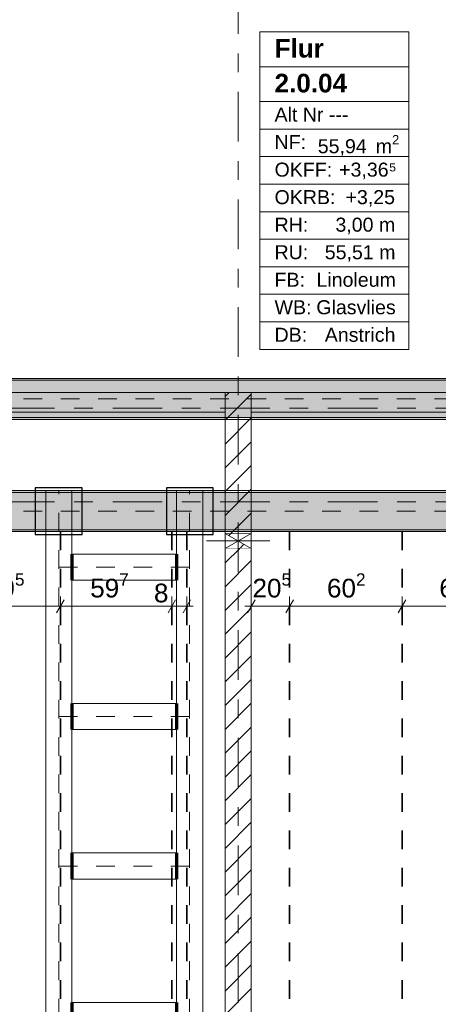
# Model space of a CAD drawing. Header units: metres. Extents: x -3.6 to 84.5, y -11 to 16.8.
# Tile 115 of 137: x 35.4 to 37.6, y 2.7 to 7.9. Entities that reach past the tile are written whole.
import ezdxf

# ---------------------------------------------------------------- set-up
doc = ezdxf.new("R2010")
doc.units = ezdxf.units.M
doc.header["$MEASUREMENT"] = 0
for name, pattern in [('Achse', [0.2, 0.1, -0.05, 0, -0.05]), ('Strichlinie doppelt', [0.546806, 0.264583, -0.105833, 0.070556, -0.105833]), ('Wipeout_Contour', [1, 0, -1])]:
    doc.linetypes.add(name, pattern=pattern)
for name, color, linetype in [('155 - Bemaßung_ Beschriftung.Ausbau - Deckenelemente', 7, 'Continuous'), ('401 - Zone.Raum_ Raumbegrenzung_ Whg.', 7, 'Continuous'), ('451 - Universal.Achsen Raster', 7, 'Continuous'), ('605 - Struktur.Wand Innen', 7, 'Continuous'), ('608 - Struktur.Träger', 7, 'Continuous'), ('Abbruch_605 - Struktur.Wand Innen', 7, 'Continuous'), ('Neubau_605 - Struktur.Wand Innen', 7, 'Continuous'), ('Neubau_612 - Struktur.Stahlbau', 7, 'Continuous')]:
    doc.layers.add(name, color=color, linetype=linetype)
doc.styles.add('ERSTELLTER_STIL_1', font='txt')
doc.styles.add('ERSTELLTER_STIL_2', font='txt')
doc.linetypes.add('Abbruch 1', pattern='A,0,[1,2022.0244.A_L5A-PL04.08_iB_Deckenelemente 1.OG1.Shx,S=0.001984,R=0,X=0,Y=0],-0.25,0', length=0.25)
doc.dimstyles.new('ERSTELLTER_STIL__1', dxfattribs={"dimtxt": 0.1, "dimasz": 0.0532, "dimexe": 0.18, "dimexo": 0.0625, "dimgap": 0, "dimtad": 1, "dimtih": 1, "dimtoh": 1, "dimzin": 0, "dimdsep": 46, "dimtxsty": 'ERSTELLTER_STIL_2', "dimblk": 'ARROWHEAD_2', "dimblk1": 'ARROWHEAD_2', "dimblk2": 'ARROWHEAD_2', "dimcen": 0.09, "dimse1": 1, "dimse2": 1, "dimclrd": 7, "dimclre": 7, "dimclrt": 7, "dimazin": 0, "dimtfac": 1, "dimtdec": 4, "dimtmove": 0, "dimatfit": 3, "dimfxl": 1, "dimtolj": 1, "dimtzin": 0, "dimarcsym": 0})
doc.dimstyles.new('ERSTELLTER_STIL__2', dxfattribs={"dimtxt": 0.1, "dimasz": 0.0532, "dimexe": 0.18, "dimexo": 0.0625, "dimgap": 0, "dimtad": 1, "dimtih": 1, "dimtoh": 1, "dimzin": 0, "dimdsep": 46, "dimtxsty": 'ERSTELLTER_STIL_2', "dimblk": 'ARROWHEAD_2', "dimblk1": 'ARROWHEAD_2', "dimblk2": 'ARROWHEAD_2', "dimcen": 0.09, "dimse1": 1, "dimse2": 1, "dimclrd": 7, "dimclre": 7, "dimclrt": 7, "dimazin": 0, "dimtfac": 1, "dimtdec": 4, "dimtmove": 2, "dimatfit": 3, "dimfxl": 1, "dimtolj": 1, "dimtzin": 0, "dimarcsym": 0})
pattern_1 = [(45, (0, 0), (-0.0636396, 0.0636396), [])]
pattern_2 = [(45, (0, 0), (-0.08485281, 0.08485281), []), (45, (-0.04243, 0.04243), (-0.08485281, 0.08485281), [0.09, -0.03])]
pattern_3 = [(45, (0, 0), (-0.01767767, 0.01767767), [0, -0.025])]

# ---------------------------------------------------------------- blocks, each defined once
blk = doc.blocks.new('*D277')
at = {"layer": '155 - Bemaßung_ Beschriftung.Ausbau - Deckenelemente', "color": 7, "linetype": 'Continuous', "lineweight": 5}
for p, q in [((35.0032, 4.825), (34.9628, 4.755)), ((34.983, 4.7375), (34.983, 4.8425)), ((35.5982, 4.825), (35.5578, 4.755)), ((35.578, 4.7375), (35.578, 4.8425)), ((34.983, 4.79), (35.578, 4.79))]:
    blk.add_line(p, q, dxfattribs=at)
at = {"layer": '155 - Bemaßung_ Beschriftung.Ausbau - Deckenelemente', "color": 7, "lineweight": 5, "insert": (35.1796, 4.8083), "char_height": 0.1, "attachment_point": 7, "style": 'ERSTELLTER_STIL_2'}
blk.add_mtext('\\A1;{\\pql;\\fArial|b0|i0|c0|p38;59\\fArial|b0|i0|c0|p38;\\A1{\\H.66x;\\S5^  ;}}', dxfattribs=at)
blk = doc.blocks.new('ARROWHEAD_2')
at = {"color": 0, "linetype": 'Continuous', "lineweight": 0}
for p, q in [((0, 0), (-1, 0)), ((-0.378, -0.655), (0.378, 0.655))]:
    blk.add_line(p, q, dxfattribs=at)
blk = doc.blocks.new('*D278')
at = {"layer": '155 - Bemaßung_ Beschriftung.Ausbau - Deckenelemente', "color": 7, "linetype": 'Continuous', "lineweight": 5}
for p, q in [((35.5982, 4.825), (35.5578, 4.755)), ((35.578, 4.7375), (35.578, 4.8425)), ((36.1952, 4.825), (36.1548, 4.755)), ((36.175, 4.7375), (36.175, 4.8425)), ((35.578, 4.79), (36.175, 4.79))]:
    blk.add_line(p, q, dxfattribs=at)
at = {"layer": '155 - Bemaßung_ Beschriftung.Ausbau - Deckenelemente', "color": 7, "lineweight": 5, "char_height": 0.1, "attachment_point": 7, "style": 'ERSTELLTER_STIL_2'}
for s, insert in [('\\A1;{\\pql;\\fArial|b0|i0|c0|p38;59\\fArial|b0|i0|c0|p38;\\A1{\\H.66x;\\S7^  ;}}', (35.7376, 4.8083)), ('\\A1;{\\pql;\\fArial|b0|i0|c0|p38;8}', (36.0789, 4.81))]:
    blk.add_mtext(s, dxfattribs=dict(at, insert=insert))
blk = doc.blocks.new('*D279')
at = {"layer": '155 - Bemaßung_ Beschriftung.Ausbau - Deckenelemente', "color": 7, "linetype": 'Continuous', "lineweight": 5}
for p, q in [((36.1952, 4.825), (36.1548, 4.755)), ((36.175, 4.7375), (36.175, 4.8425)), ((36.2348, 4.755), (36.2752, 4.825)), ((36.255, 4.7375), (36.255, 4.8425)), ((36.175, 4.79), (36.255, 4.79)), ((36.255, 4.79), (36.2892, 4.79))]:
    blk.add_line(p, q, dxfattribs=at)
blk = doc.blocks.new('*D280')
at = {"layer": '155 - Bemaßung_ Beschriftung.Ausbau - Deckenelemente', "color": 7, "linetype": 'Continuous', "lineweight": 5}
for p, q in [((36.6202, 4.825), (36.5798, 4.755)), ((36.6, 4.7375), (36.6, 4.8425)), ((36.8252, 4.825), (36.7848, 4.755)), ((36.805, 4.7375), (36.805, 4.8425)), ((36.5658, 4.79), (36.6, 4.79)), ((36.6, 4.79), (36.805, 4.79))]:
    blk.add_line(p, q, dxfattribs=at)
at = {"layer": '155 - Bemaßung_ Beschriftung.Ausbau - Deckenelemente', "color": 7, "lineweight": 5, "insert": (36.6066, 4.8083), "char_height": 0.1, "attachment_point": 7, "style": 'ERSTELLTER_STIL_2'}
blk.add_mtext('\\A1;{\\pql;\\fArial|b0|i0|c0|p38;20\\fArial|b0|i0|c0|p38;\\A1{\\H.66x;\\S5^  ;}}', dxfattribs=at)
blk = doc.blocks.new('*D281')
at = {"layer": '155 - Bemaßung_ Beschriftung.Ausbau - Deckenelemente', "color": 7, "linetype": 'Continuous', "lineweight": 5}
for p, q in [((36.8252, 4.825), (36.7848, 4.755)), ((36.805, 4.7375), (36.805, 4.8425)), ((37.4272, 4.825), (37.3868, 4.755)), ((37.407, 4.7375), (37.407, 4.8425)), ((36.805, 4.79), (37.407, 4.79))]:
    blk.add_line(p, q, dxfattribs=at)
at = {"layer": '155 - Bemaßung_ Beschriftung.Ausbau - Deckenelemente', "color": 7, "lineweight": 5, "insert": (37.0051, 4.8083), "char_height": 0.1, "attachment_point": 7, "style": 'ERSTELLTER_STIL_2'}
blk.add_mtext('\\A1;{\\pql;\\fArial|b0|i0|c0|p38;60\\fArial|b0|i0|c0|p38;\\A1{\\H.66x;\\S2^  ;}}', dxfattribs=at)
blk = doc.blocks.new('*D282')
at = {"layer": '155 - Bemaßung_ Beschriftung.Ausbau - Deckenelemente', "color": 7, "linetype": 'Continuous', "lineweight": 5}
for p, q in [((37.4272, 4.825), (37.3868, 4.755)), ((37.407, 4.7375), (37.407, 4.8425)), ((38.0282, 4.825), (37.9878, 4.755)), ((38.008, 4.7375), (38.008, 4.8425)), ((37.407, 4.79), (38.008, 4.79))]:
    blk.add_line(p, q, dxfattribs=at)
at = {"layer": '155 - Bemaßung_ Beschriftung.Ausbau - Deckenelemente', "color": 7, "lineweight": 5, "insert": (37.6066, 4.8083), "char_height": 0.1, "attachment_point": 7, "style": 'ERSTELLTER_STIL_2'}
blk.add_mtext('\\A1;{\\pql;\\fArial|b0|i0|c0|p38;60\\fArial|b0|i0|c0|p38;\\A1{\\H.66x;\\S1^  ;}}', dxfattribs=at)

msp = doc.modelspace()

# ---------------------------------------------------------------- hatches: boundary and pattern name
at = {"layer": '608 - Struktur.Träger', "linetype": 'Continuous', "lineweight": 0, "true_color": 0x000000}
h = msp.add_hatch(dxfattribs=at)
h.set_pattern_fill('Gips_0001', color=18, style=0, pattern_type=2)
h.set_pattern_definition(pattern_3)
h.paths.add_polyline_path([(33.09, 6), (39.97, 6), (39.97, 6.01), (33.09, 6.01)])
at = {"layer": 'Abbruch_605 - Struktur.Wand Innen', "linetype": 'Continuous', "lineweight": 0, "true_color": 0x000000}
h = msp.add_hatch(dxfattribs=at)
h.set_pattern_fill('MW_Ziegel_0001', color=18, style=0, pattern_type=2)
h.set_pattern_definition(pattern_1)
h.paths.add_polyline_path([(36.46, 5.18), (36.53, 5.14), (36.6, 5.18)])
h = msp.add_hatch(dxfattribs=at)
h.set_pattern_fill('MW_Ziegel_0001', color=18, style=0, pattern_type=2)
h.set_pattern_definition(pattern_1)
h.paths.add_polyline_path([(36.46, 5.1), (36.6, 5.1), (36.53, 5.14)])

# ---------------------------------------------------------------- linework, layer by layer
at = {"layer": '155 - Bemaßung_ Beschriftung.Ausbau - Deckenelemente', "color": 7, "linetype": 'Achse', "lineweight": 35}
for p, q in [((35.578, 5.19), (35.578, 0.71)), ((36.175, 5.19), (36.175, 0.71)), ((36.255, 5.19), (36.255, 0.71)), ((36.805, 5.19), (36.805, 0.71)), ((37.407, 5.19), (37.407, 0.71))]:
    msp.add_line(p, q, dxfattribs=at)
at = {"layer": '401 - Zone.Raum_ Raumbegrenzung_ Whg.', "color": 7, "linetype": 'Continuous', "lineweight": 9}
for p, q in [((37.443, 7.8646), (36.6461, 7.8646)), ((36.6461, 7.8646), (36.6461, 6.1654)), ((36.6461, 7.8646), (37.443, 7.8646)), ((36.6461, 7.6779), (36.6461, 7.8646)), ((37.443, 6.1654), (37.443, 7.8646)), ((37.443, 7.8646), (37.443, 7.6779)), ((37.443, 7.6779), (36.6461, 7.6779)), ((36.6461, 7.6779), (37.443, 7.6779)), ((36.6461, 7.4913), (36.6461, 7.6779)), ((37.443, 7.6779), (37.443, 7.4913)), ((37.443, 7.4913), (36.6461, 7.4913)), ((36.6461, 7.4913), (37.443, 7.4913)), ((36.6461, 7.344), (36.6461, 7.4913)), ((37.443, 7.4913), (37.443, 7.344)), ((37.443, 7.344), (36.6461, 7.344)), ((36.6461, 7.344), (37.443, 7.344)), ((36.6461, 7.1967), (36.6461, 7.344)), ((37.443, 7.344), (37.443, 7.1967)), ((37.443, 7.1967), (36.6461, 7.1967)), ((36.6461, 7.1967), (37.443, 7.1967)), ((36.6461, 7.0494), (36.6461, 7.1967)), ((37.443, 7.1967), (37.443, 7.0494)), ((37.443, 7.0494), (36.6461, 7.0494)), ((36.6461, 7.0494), (37.443, 7.0494)), ((36.6461, 6.9021), (36.6461, 7.0494)), ((37.443, 7.0494), (37.443, 6.9021)), ((37.443, 6.9021), (36.6461, 6.9021)), ((36.6461, 6.9021), (37.443, 6.9021)), ((36.6461, 6.7547), (36.6461, 6.9021)), ((37.443, 6.9021), (37.443, 6.7547)), ((37.443, 6.7547), (36.6461, 6.7547)), ((36.6461, 6.7547), (37.443, 6.7547)), ((36.6461, 6.6074), (36.6461, 6.7547)), ((37.443, 6.7547), (37.443, 6.6074)), ((37.443, 6.6074), (36.6461, 6.6074)), ((36.6461, 6.6074), (37.443, 6.6074)), ((36.6461, 6.4601), (36.6461, 6.6074)), ((37.443, 6.6074), (37.443, 6.4601)), ((37.443, 6.4601), (36.6461, 6.4601)), ((36.6461, 6.4601), (37.443, 6.4601)), ((36.6461, 6.3128), (36.6461, 6.4601)), ((37.443, 6.4601), (37.443, 6.3128)), ((37.443, 6.3128), (36.6461, 6.3128)), ((36.6461, 6.3128), (37.443, 6.3128)), ((36.6461, 6.1654), (36.6461, 6.3128)), ((37.443, 6.3128), (37.443, 6.1654)), ((36.6461, 6.1654), (37.443, 6.1654)), ((37.443, 6.1654), (36.6461, 6.1654))]:
    msp.add_line(p, q, dxfattribs=at)
at = {"layer": '608 - Struktur.Träger', "color": 7, "linetype": 'Continuous', "lineweight": 13}
for p, q in [((0.38, 6.01), (61.88, 6.01)), ((39.97, 6), (33.09, 6))]:
    msp.add_line(p, q, dxfattribs=at)
at = {"layer": '608 - Struktur.Träger', "color": 7, "linetype": 'Continuous', "lineweight": 5}
msp.add_line((39.97, 6.01), (33.09, 6.01), dxfattribs=at)
at = {"layer": 'Abbruch_605 - Struktur.Wand Innen', "color": 7, "linetype": 'Abbruch 1', "lineweight": 18}
for p, q in [((36.6, 5.18), (36.46, 5.18)), ((36.46, 5.1), (36.6, 5.1))]:
    msp.add_line(p, q, dxfattribs=at)
at = {"layer": 'Abbruch_605 - Struktur.Wand Innen', "color": 160, "linetype": 'Abbruch 1', "lineweight": 5, "true_color": 0x3232ff}
msp.add_line((36.36, 5.14), (36.7, 5.14), dxfattribs=at)
msp.add_line((36.36, 5.14), (36.7, 5.14), dxfattribs=at)
at = {"layer": 'Abbruch_605 - Struktur.Wand Innen', "color": 7, "linetype": 'Abbruch 1', "lineweight": 18, "flags": 128}
for points in [[(36.46, 5.18), (36.46, 5.1)], [(36.6, 5.1), (36.6, 5.18)]]:
    msp.add_lwpolyline(points, dxfattribs=at)
at = {"layer": 'Neubau_605 - Struktur.Wand Innen', "color": 1, "linetype": 'Continuous', "lineweight": 9}
for p, q in [((36.46, 5.1), (36.6, 5.18)), ((36.46, 5.18), (36.6, 5.1))]:
    msp.add_line(p, q, dxfattribs=at)
at = {"layer": 'Neubau_612 - Struktur.Stahlbau', "color": 1, "linetype": 'Continuous', "lineweight": 13}
for p, q in [((35.5, 0.39), (35.5, 5.41)), ((35.64, 5.41), (35.5, 5.41)), ((35.64, 5.07), (35.64, 5.41)), ((36.2, 5.07), (36.2, 5.41)), ((36.34, 5.41), (36.2, 5.41)), ((36.34, 0.39), (36.34, 5.41)), ((35.64, 5.07), (36.2, 5.07)), ((35.64, 4.27), (35.64, 4.93)), ((35.64, 4.93), (36.2, 4.93)), ((36.2, 4.27), (36.2, 4.93)), ((35.64, 4.27), (36.2, 4.27)), ((35.64, 3.47), (35.64, 4.13)), ((35.64, 4.13), (36.2, 4.13)), ((36.2, 3.47), (36.2, 4.13)), ((35.64, 3.47), (36.2, 3.47)), ((35.64, 2.67), (35.64, 3.33)), ((35.64, 3.33), (36.2, 3.33)), ((36.2, 2.67), (36.2, 3.33)), ((35.64, 2.67), (36.2, 2.67))]:
    msp.add_line(p, q, dxfattribs=at)
at = {"layer": 'Neubau_612 - Struktur.Stahlbau', "color": 1, "linetype": 'Achse', "lineweight": 9}
for p, q in [((35.57, 0.39), (35.57, 5.41)), ((36.27, 0.39), (36.27, 5.41)), ((35.57, 5), (36.27, 5)), ((35.57, 4.2), (36.27, 4.2)), ((35.57, 3.4), (36.27, 3.4))]:
    msp.add_line(p, q, dxfattribs=at)
at = {"layer": 'Neubau_612 - Struktur.Stahlbau', "color": 1, "linetype": 'Continuous', "lineweight": 70}
for p, q in [((35.64, 5.07), (35.64, 4.93)), ((36.2, 5.07), (36.2, 4.93)), ((35.64, 4.27), (35.64, 4.13)), ((36.2, 4.27), (36.2, 4.13)), ((35.64, 3.47), (35.64, 3.33)), ((36.2, 3.47), (36.2, 3.33)), ((35.64, 2.67), (35.64, 2.53)), ((36.2, 2.67), (36.2, 2.53))]:
    msp.add_line(p, q, dxfattribs=at)
at = {"layer": 'Neubau_612 - Struktur.Stahlbau', "color": 1, "linetype": 'Continuous', "lineweight": 25, "flags": 128}
for points in [[(35.4439, 5.175), (35.6939, 5.175), (35.6939, 5.425), (35.4439, 5.425)], [(36.1456, 5.175), (36.3956, 5.175), (36.3956, 5.425), (36.1456, 5.425)]]:
    msp.add_lwpolyline(points, close=True, dxfattribs=at)

# ---------------------------------------------------------------- texts
at = {"layer": '401 - Zone.Raum_ Raumbegrenzung_ Whg.', "color": 7, "lineweight": 9, "attachment_point": 1}
for s, insert, char_height, style in [('\\A1;{\\pqj;\\pt0;\\fArial|b1|i0|c0|p38;Flur}', (36.7246, 7.827), 0.1, 'ERSTELLTER_STIL_1'), ('\\A1;{\\pqj;\\pt0;\\fArial|b1|i0|c0|p38;}', (37.3644, 7.8498), 0.1, 'ERSTELLTER_STIL_1'), ('\\A1;{\\pql;\\pt0;\\fArial|b1|i0|c0|p38;2.0.04}', (36.7246, 7.6404), 0.1, 'ERSTELLTER_STIL_1'), ('\\A1;{\\pqj;\\pt0;\\fArial|b1|i0|c0|p38;}', (37.3644, 7.6632), 0.1, 'ERSTELLTER_STIL_1'), ('\\A1;{\\pqj;\\pt0;\\fArial|b0|i0|c0|p38;Alt Nr ---}', (36.7246, 7.4595), 0.075, 'ERSTELLTER_STIL_2'), ('\\A1;{\\pqj;\\pt0;\\fArial|b0|i0|c0|p38;}', (37.3644, 7.4766), 0.075, 'ERSTELLTER_STIL_2'), ('\\A1;{\\pqj;\\pt0;\\fArial|b0|i0|c0|p38;NF: }', (36.7246, 7.3121), 0.075, 'ERSTELLTER_STIL_2'), ('\\A1;{\\pql;\\pt0,0.05;\\fArial|b0|i0|c0|p38;55,94\\fArial|b0|i0|c0|p38;\\A1{\\H.66x;\\S^  ;}\\fArial|b0|i0|c0|p38; m\\fArial|b0|i0|c0|p38;\\A1{\\H.66x;\\S2^  ;}}', (36.9559, 7.3121), 0.075, 'ERSTELLTER_STIL_2'), ('\\A1;{\\pqj;\\pt0;\\fArial|b0|i0|c0|p38;+3,36⁵}', (37.0702, 7.1648), 0.075, 'ERSTELLTER_STIL_2'), ('\\A1;{\\pqj;\\pt0;\\fArial|b0|i0|c0|p38;OKFF: }', (36.7246, 7.1648), 0.075, 'ERSTELLTER_STIL_2'), ('\\A1;{\\pqj;\\pt0;\\fArial|b0|i0|c0|p38;OKRB: }', (36.7246, 7.0175), 0.075, 'ERSTELLTER_STIL_2'), ('\\A1;{\\pqj;\\pt0;\\fArial|b0|i0|c0|p38;+3,25}', (37.1045, 7.0175), 0.075, 'ERSTELLTER_STIL_2'), ('\\A1;{\\pqj;\\pt0;\\fArial|b0|i0|c0|p38;RH: }', (36.7246, 6.8702), 0.075, 'ERSTELLTER_STIL_2'), ('\\A1;{\\pqj;\\pt0;\\fArial|b0|i0|c0|p38;3,00 m}', (37.0504, 6.8702), 0.075, 'ERSTELLTER_STIL_2'), ('\\A1;{\\pqj;\\pt0;\\fArial|b0|i0|c0|p38;RU: }', (36.7246, 6.7229), 0.075, 'ERSTELLTER_STIL_2'), ('\\A1;{\\pqj;\\pt0;\\fArial|b0|i0|c0|p38;55,51 m}', (36.9934, 6.7229), 0.075, 'ERSTELLTER_STIL_2'), ('\\A1;{\\pqj;\\pt0;\\fArial|b0|i0|c0|p38;FB: }', (36.7246, 6.5755), 0.075, 'ERSTELLTER_STIL_2'), ('\\A1;{\\pqj;\\pt0;\\fArial|b0|i0|c0|p38;Linoleum}', (36.9489, 6.5755), 0.075, 'ERSTELLTER_STIL_2'), ('\\A1;{\\pqj;\\pt0;\\fArial|b0|i0|c0|p38;Glasvlies}', (36.9482, 6.4282), 0.075, 'ERSTELLTER_STIL_2'), ('\\A1;{\\pqj;\\pt0;\\fArial|b0|i0|c0|p38;WB: }', (36.7246, 6.4282), 0.075, 'ERSTELLTER_STIL_2'), ('\\A1;{\\pqj;\\pt0;\\fArial|b0|i0|c0|p38;DB: }', (36.7246, 6.2809), 0.075, 'ERSTELLTER_STIL_2'), ('\\A1;{\\pqj;\\pt0;\\fArial|b0|i0|c0|p38;Anstrich}', (36.9934, 6.2809), 0.075, 'ERSTELLTER_STIL_2')]:
    msp.add_mtext(s, dxfattribs=dict(at, insert=insert, char_height=char_height, style=style))

# ---------------------------------------------------------------- dimensions: what is measured, and where the dimension line sits
at = {"layer": '155 - Bemaßung_ Beschriftung.Ausbau - Deckenelemente', "color": 7, "linetype": 'Continuous', "lineweight": 5}
for base, p1, p2, picture, middle in [((35.5780021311, 4.7899822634), (34.9830021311, 5.1899930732), (35.5780021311, 5.1899930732), '*D277', (35.3908683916, 4.8599822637)), ((36.175, 4.79), (35.578, 5.19), (36.175, 5.19), '*D278', (35.9489, 4.86)), ((36.255, 4.79), (36.175, 5.19), (36.255, 5.19), '*D279', (36.117, 4.86)), ((37.407, 4.79), (36.805, 5.19), (37.407, 5.19), '*D281', (37.2164, 4.86)), ((38.008, 4.79), (37.407, 5.19), (38.008, 5.19), '*D282', (37.8179, 4.86))]:
    dim = msp.add_linear_dim(base=base, p1=p1, p2=p2, dimstyle='ERSTELLTER_STIL__1', dxfattribs=at)
    dim.commit()
    dim.dimension.update_dxf_attribs({"geometry": picture, "text_midpoint": middle, "dimtype": 160})

# ---------------------------------------------------------------- wipeouts: each hides what was drawn before it
at = {"color": 254, "linetype": 'Wipeout_Contour', "lineweight": 0, "ltscale": 111.524003}
msp.add_wipeout([(36.46, 5.8285), (36.6, 5.935), (36.46, 5.935)], dxfattribs=at).dxf.layer = '605 - Struktur.Wand Innen'

# ---------------------------------------------------------------- next in the draw order: hatches: boundary and pattern name
at = {"layer": '605 - Struktur.Wand Innen', "linetype": 'Continuous', "lineweight": 0, "true_color": 0x000000}
h = msp.add_hatch(dxfattribs=at)
h.set_pattern_fill('MW_Ziegel_0001', color=18, style=0, pattern_type=2)
h.set_pattern_definition(pattern_1)
h.paths.add_polyline_path([(36.46, 5.8285), (36.6, 5.935), (36.46, 5.935)])

# ---------------------------------------------------------------- next in the draw order: wipeouts: each hides what was drawn before it
at = {"color": 254, "linetype": 'Wipeout_Contour', "lineweight": 0, "ltscale": 146.845863}
msp.add_wipeout([(36.6, 5.1), (36.46, 5.1), (36.46, 0.7), (36.6, 0.7)], dxfattribs=at).dxf.layer = '605 - Struktur.Wand Innen'

# ---------------------------------------------------------------- next in the draw order: hatches: boundary and pattern name
at = {"layer": '605 - Struktur.Wand Innen', "linetype": 'Continuous', "lineweight": 0, "true_color": 0x000000}
h = msp.add_hatch(dxfattribs=at)
h.set_pattern_fill('MW_Ziegel_0001', color=18, style=0, pattern_type=2)
h.set_pattern_definition(pattern_1)
h.paths.add_polyline_path([(36.6, 5.1), (36.46, 5.1), (36.46, 0.7), (36.6, 0.7)])

# ---------------------------------------------------------------- next in the draw order: linework, layer by layer
at = {"layer": '605 - Struktur.Wand Innen', "color": 7, "linetype": 'Continuous', "lineweight": 18, "flags": 128}
for points in [[(36.46, 5.1), (36.46, 0.7)], [(36.6, 0.7), (36.6, 5.1)]]:
    msp.add_lwpolyline(points, dxfattribs=at)

# ---------------------------------------------------------------- next in the draw order: wipeouts: each hides what was drawn before it
at = {"color": 254, "linetype": 'Wipeout_Contour', "lineweight": 0, "ltscale": 147.779546}
msp.add_wipeout([(36.6, 5.935), (36.46, 5.8285), (36.46, 5.18), (36.6, 5.18)], dxfattribs=at).dxf.layer = '605 - Struktur.Wand Innen'

# ---------------------------------------------------------------- next in the draw order: hatches: boundary and pattern name
at = {"layer": '605 - Struktur.Wand Innen', "linetype": 'Continuous', "lineweight": 0, "true_color": 0x000000}
h = msp.add_hatch(dxfattribs=at)
h.set_pattern_fill('MW_Ziegel_0001', color=18, style=0, pattern_type=2)
h.set_pattern_definition(pattern_1)
h.paths.add_polyline_path([(36.6, 5.935), (36.46, 5.8285), (36.46, 5.18), (36.6, 5.18)])
at = {"layer": '608 - Struktur.Träger', "linetype": 'Continuous', "lineweight": 0, "true_color": 0x000000}
h = msp.add_hatch(dxfattribs=at)
h.set_pattern_fill('Gips_0001', color=18, style=0, pattern_type=2)
h.set_pattern_definition(pattern_3)
h.paths.add_polyline_path([(33.09, 5.79), (36.46, 5.79), (36.46, 5.8), (33.09, 5.8)])
h = msp.add_hatch(dxfattribs=at)
h.set_pattern_fill('Gips_0001', color=18, style=0, pattern_type=2)
h.set_pattern_definition(pattern_3)
h.paths.add_polyline_path([(39.97, 5.8), (36.6, 5.8), (36.6, 5.79), (39.97, 5.79)])
h = msp.add_hatch(dxfattribs=at)
h.set_pattern_fill('Beton__Stahlbeton_0001', color=18, style=0, pattern_type=2)
h.set_pattern_definition(pattern_2)
h.paths.add_polyline_path([(0.69, 5.4), (0.38, 5.4), (0.38, 5.2), (0.69, 5.2), (7.57, 5.2), (7.89, 5.2), (11.17, 5.2), (11.49, 5.2), (14.86, 5.2), (15.02, 5.2), (18.37, 5.2), (18.69, 5.2), (22.04, 5.2), (22.2, 5.2), (25.57, 5.2), (25.89, 5.2), (29.26, 5.2), (29.42, 5.2), (32.77, 5.2), (33.09, 5.2), (36.46, 5.2), (36.6, 5.2), (39.97, 5.2), (40.29, 5.2), (47.16, 5.2), (47.49, 5.2), (54.37, 5.2), (54.69, 5.2), (58.06, 5.2), (58.195, 5.2), (61.57, 5.2), (61.88, 5.2), (61.88, 5.4), (61.57, 5.4), (58.195, 5.4), (58.06, 5.4), (54.69, 5.4), (54.37, 5.4), (47.49, 5.4), (47.17, 5.4), (40.29, 5.4), (39.97, 5.4), (36.6, 5.4), (36.46, 5.4), (33.09, 5.4), (32.77, 5.4), (29.42, 5.4), (29.26, 5.4), (25.89, 5.4), (25.57, 5.4), (22.2, 5.4), (22.04, 5.4), (18.69, 5.4), (18.37, 5.4), (15.02, 5.4), (14.86, 5.4), (11.49, 5.4), (11.17, 5.4), (7.89, 5.4), (7.57, 5.4)])
h = msp.add_hatch(dxfattribs=at)
h.set_pattern_fill('Gips_0001', color=18, style=0, pattern_type=2)
h.set_pattern_definition(pattern_3)
h.paths.add_polyline_path([(33.09, 5.41), (33.09, 5.4), (36.46, 5.4), (36.46, 5.41)])
h = msp.add_hatch(dxfattribs=at)
h.set_pattern_fill('Gips_0001', color=18, style=0, pattern_type=2)
h.set_pattern_definition(pattern_3)
h.paths.add_polyline_path([(36.6, 5.41), (36.6, 5.4), (39.97, 5.4), (39.97, 5.41)])
h = msp.add_hatch(dxfattribs=at)
h.set_pattern_fill('Gips_0001', color=18, style=0, pattern_type=2)
h.set_pattern_definition(pattern_3)
h.paths.add_polyline_path([(33.09, 5.19), (36.46, 5.19), (36.46, 5.2), (33.09, 5.2)])
h = msp.add_hatch(dxfattribs=at)
h.set_pattern_fill('Gips_0001', color=18, style=0, pattern_type=2)
h.set_pattern_definition(pattern_3)
h.paths.add_polyline_path([(36.6, 5.2), (36.6, 5.19), (39.97, 5.19), (39.97, 5.2)])

# ---------------------------------------------------------------- next in the draw order: linework, layer by layer
at = {"layer": '451 - Universal.Achsen Raster', "color": 160, "linetype": 'Strichlinie doppelt', "lineweight": 9, "true_color": 0x3232ff}
for p, q in [((36.53, -10.585), (36.53, 16.355)), ((64.935, 5.35), (-3.175, 5.35))]:
    msp.add_line(p, q, dxfattribs=at)
at = {"layer": '605 - Struktur.Wand Innen', "color": 7, "linetype": 'Continuous', "lineweight": 18}
msp.add_line((36.46, 5.8285), (36.46, 5.935), dxfattribs=at)
at = {"layer": '605 - Struktur.Wand Innen', "color": 7, "linetype": 'Continuous', "lineweight": 18, "flags": 128}
for points in [[(36.6, 5.935), (36.46, 5.935)], [(36.6, 5.18), (36.6, 5.935)], [(36.46, 5.8285), (36.46, 5.18)]]:
    msp.add_lwpolyline(points, dxfattribs=at)
at = {"layer": '608 - Struktur.Träger', "color": 7, "linetype": 'Continuous', "lineweight": 5}
for p, q in [((36.46, 5.8), (36.46, 5.79)), ((36.6, 5.8), (36.6, 5.79)), ((36.46, 5.79), (33.09, 5.79)), ((39.97, 5.79), (36.6, 5.79)), ((36.46, 5.41), (33.09, 5.41)), ((36.46, 5.41), (36.46, 5.4)), ((36.6, 5.41), (36.6, 5.4)), ((39.97, 5.41), (36.6, 5.41)), ((36.46, 5.19), (33.09, 5.19)), ((36.46, 5.2), (36.46, 5.19)), ((36.6, 5.2), (36.6, 5.19)), ((39.97, 5.19), (36.6, 5.19))]:
    msp.add_line(p, q, dxfattribs=at)
at = {"layer": '608 - Struktur.Träger', "color": 7, "linetype": 'Continuous', "lineweight": 13}
for p, q in [((0.38, 5.79), (61.88, 5.79)), ((0.38, 5.41), (61.88, 5.41)), ((36.46, 5.4), (33.09, 5.4)), ((36.6, 5.4), (36.46, 5.4)), ((39.97, 5.4), (36.6, 5.4)), ((0.38, 5.19), (61.88, 5.19))]:
    msp.add_line(p, q, dxfattribs=at)
at = {"layer": '608 - Struktur.Träger', "color": 7, "linetype": 'Achse', "lineweight": 9}
msp.add_line((0.38, 5.3), (61.88, 5.3), dxfattribs=at)
at = {"layer": '608 - Struktur.Träger', "color": 7, "linetype": 'Continuous', "lineweight": 13, "flags": 128}
for points in [[(54.69, 5.8), (54.37, 5.8), (47.49, 5.8), (47.17, 5.8), (40.29, 5.8), (39.97, 5.8), (36.6, 5.8), (36.46, 5.8), (33.09, 5.8), (32.77, 5.8), (25.89, 5.8), (25.57, 5.8), (22.2, 5.8), (22.04, 5.8), (18.69, 5.8), (18.37, 5.8), (15.02, 5.8), (14.86, 5.8), (11.49, 5.8), (11.17, 5.8), (7.89, 5.8), (7.57, 5.8), (0.69, 5.8), (0.38, 5.8)], [(54.69, 5.2), (54.37, 5.2), (47.49, 5.2), (47.16, 5.2), (40.29, 5.2), (39.97, 5.2), (36.6, 5.2), (36.46, 5.2), (33.09, 5.2), (32.77, 5.2), (29.42, 5.2), (29.26, 5.2), (25.89, 5.2), (25.57, 5.2), (22.2, 5.2), (22.04, 5.2), (18.69, 5.2), (18.37, 5.2)]]:
    msp.add_lwpolyline(points, dxfattribs=at)

# ---------------------------------------------------------------- next in the draw order: dimensions: what is measured, and where the dimension line sits
at = {"layer": '155 - Bemaßung_ Beschriftung.Ausbau - Deckenelemente', "color": 7, "linetype": 'Continuous', "lineweight": 5}
dim = msp.add_linear_dim(base=(36.8049889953, 4.7899822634), p1=(36.5999889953, 3.3174911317), p2=(36.8049889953, 5.1899930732), dimstyle='ERSTELLTER_STIL__2', dxfattribs=at)
dim.commit()
dim.dimension.update_dxf_attribs({"geometry": '*D280', "text_midpoint": (36.8179209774, 4.8599822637), "dimtype": 160})

# ---------------------------------------------------------------- next in the draw order: wipeouts: each hides what was drawn before it
at = {"color": 254, "linetype": 'Wipeout_Contour', "lineweight": 0, "ltscale": 141.078182}
msp.add_wipeout([(36.46, 5.935), (33.09, 5.935), (33.09, 5.8285), (36.46, 5.8285)], dxfattribs=at).dxf.layer = '605 - Struktur.Wand Innen'
at = {"color": 254, "linetype": 'Wipeout_Contour', "lineweight": 0, "ltscale": 154.786558}
msp.add_wipeout([(39.8925, 5.935), (36.6, 5.935), (36.6, 5.8285), (39.8925, 5.8285)], dxfattribs=at).dxf.layer = '605 - Struktur.Wand Innen'

# ---------------------------------------------------------------- next in the draw order: hatches: boundary and pattern name
at = {"layer": '608 - Struktur.Träger', "linetype": 'Continuous', "lineweight": 0, "true_color": 0x000000}
h = msp.add_hatch(dxfattribs=at)
h.set_pattern_fill('Beton__Stahlbeton_0001', color=18, style=0, pattern_type=2)
h.set_pattern_definition(pattern_2)
h.paths.add_polyline_path([(0.69, 6), (0.38, 6), (0.38, 5.8), (0.69, 5.8), (7.57, 5.8), (7.89, 5.8), (11.17, 5.8), (11.49, 5.8), (14.86, 5.8), (15.02, 5.8), (18.37, 5.8), (18.69, 5.8), (22.04, 5.8), (22.2, 5.8), (25.57, 5.8), (25.89, 5.8), (32.77, 5.8), (33.09, 5.8), (36.46, 5.8), (36.6, 5.8), (39.97, 5.8), (40.29, 5.8), (47.17, 5.8), (47.49, 5.8), (54.37, 5.8), (54.69, 5.8), (58.06, 5.8), (58.195, 5.8), (61.57, 5.8), (61.88, 5.8), (61.88, 6), (61.57, 6), (54.69, 6), (54.37, 6), (50.9225, 6), (50.8575, 6), (47.49, 6), (47.17, 6), (40.29, 6), (39.97, 6), (33.09, 6), (32.77, 6), (25.89, 6), (25.57, 6), (18.69, 6), (18.37, 6), (11.49, 6), (11.17, 6), (7.89, 6), (7.57, 6)])

# ---------------------------------------------------------------- next in the draw order: linework, layer by layer
at = {"layer": '451 - Universal.Achsen Raster', "color": 160, "linetype": 'Strichlinie doppelt', "lineweight": 9, "true_color": 0x3232ff}
msp.add_line((64.935, 5.85), (-3.175, 5.85), dxfattribs=at)
at = {"layer": '605 - Struktur.Wand Innen', "color": 7, "linetype": 'Continuous', "lineweight": 18}
msp.add_line((36.46, 5.8285), (36.46, 5.935), dxfattribs=at)
at = {"layer": '605 - Struktur.Wand Innen', "color": 7, "linetype": 'Continuous', "lineweight": 13, "flags": 128}
for points in [[(36.46, 5.935), (33.69, 5.935)], [(39.97, 5.935), (36.6, 5.935)], [(36.6, 5.935), (36.6, 5.8285)], [(33.69, 5.8285), (36.46, 5.8285)], [(36.6, 5.8285), (39.8925, 5.8285)]]:
    msp.add_lwpolyline(points, dxfattribs=at)
at = {"layer": '608 - Struktur.Träger', "color": 7, "linetype": 'Achse', "lineweight": 9}
msp.add_line((0.38, 5.9), (61.88, 5.9), dxfattribs=at)

doc.saveas('drawing.dxf')
